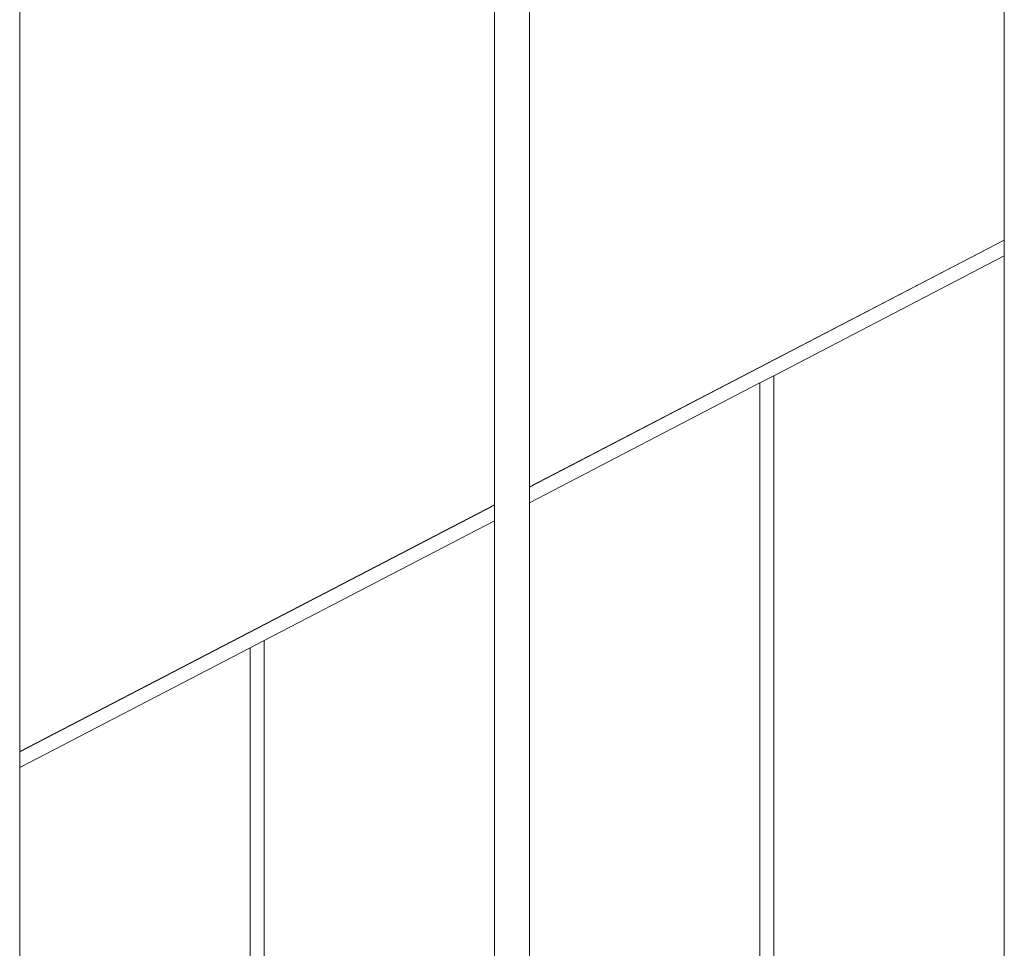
# Model space of a CAD drawing. Header units: millimetres. Extents: x -65 to 293624, y -1905 to 31061.
# Tile 85 of 256: x 46341 to 50591, y 15163 to 19171. Entities that reach past the tile are written whole.
import ezdxf

# ---------------------------------------------------------------- set-up
doc = ezdxf.new("R2010")
doc.units = ezdxf.units.MM
doc.header["$MEASUREMENT"] = 0
for name, color, linetype in [('1244 Fassaadivarustus.AR', 7, 'Continuous'), ('1245 Klaasfassaadid.AR', 7, 'Continuous'), ('1253 Terrassipostid.AR', 7, 'Continuous')]:
    doc.layers.add(name, color=color, linetype=linetype)

# ---------------------------------------------------------------- blocks, each defined once
blk = doc.blocks.new('Section Element_12_2', base_point=(-38239, 12361.4))
at = {"layer": '1253 Terrassipostid.AR', "color": 7, "linetype": 'Continuous', "lineweight": 13}
blk.add_line((46340.6, 12351.4), (46340.6, 20601.1), dxfattribs=at)
blk = doc.blocks.new('Section Element_13_2', base_point=(-38239, 12361.4))
at = {"layer": '1253 Terrassipostid.AR', "color": 7, "linetype": 'Continuous', "lineweight": 13}
for p, q in [((48390.6, 20751), (48390.6, 12351.4)), ((48540.6, 12351.4), (48540.6, 20761.9))]:
    blk.add_line(p, q, dxfattribs=at)
blk = doc.blocks.new('Section Element_14_2', base_point=(-38239, 12361.4))
at = {"layer": '1253 Terrassipostid.AR', "color": 7, "linetype": 'Continuous', "lineweight": 13}
blk.add_line((50590.6, 20911.8), (50590.6, 13215.3), dxfattribs=at)
blk = doc.blocks.new('Section Element_52_2', base_point=(-38239, 12361.4))
at = {"layer": '1244 Fassaadivarustus.AR', "color": 7, "linetype": 'Continuous', "lineweight": 13}
for p, q in [((50590.6, 18219.9), (48540.6, 17155)), ((50590.6, 18218.8), (48540.6, 17153.8)), ((48390.6, 17077), (46340.6, 16012.1)), ((48390.6, 17075.9), (46340.6, 16011))]:
    blk.add_line(p, q, dxfattribs=at)
blk = doc.blocks.new('Section Element_336_2', base_point=(-38239, 12361.4))
at = {"layer": '1245 Klaasfassaadid.AR', "color": 7, "linetype": 'Continuous', "lineweight": 13}
blk.add_line((49595.6, 17634.3), (50590.6, 18151.2), dxfattribs=at)
blk = doc.blocks.new('Section Element_337_2', base_point=(-38239, 12361.4))
at = {"layer": '1245 Klaasfassaadid.AR', "color": 7, "linetype": 'Continuous', "lineweight": 13}
for p, q in [((49535.6, 17603.1), (49595.6, 17634.3)), ((49535.6, 14091.3), (49535.6, 17603.1)), ((49595.6, 14122.6), (49595.6, 17634.3)), ((49595.6, 14106), (49595.6, 14117)), ((49595.6, 14106), (49535.6, 14074.6)), ((49535.6, 14074.6), (49535.6, 14085.6))]:
    blk.add_line(p, q, dxfattribs=at)
blk = doc.blocks.new('Section Element_338_2', base_point=(-38239, 12361.4))
at = {"layer": '1245 Klaasfassaadid.AR', "color": 7, "linetype": 'Continuous', "lineweight": 13}
blk.add_line((48540.6, 17086.2), (49535.6, 17603.1), dxfattribs=at)
blk = doc.blocks.new('Section Element_339_2', base_point=(-38239, 12361.4))
at = {"layer": '1245 Klaasfassaadid.AR', "color": 7, "linetype": 'Continuous', "lineweight": 13}
blk.add_line((47395.6, 16491.4), (48390.6, 17008.3), dxfattribs=at)
blk = doc.blocks.new('Section Element_340_2', base_point=(-38239, 12361.4))
at = {"layer": '1245 Klaasfassaadid.AR', "color": 7, "linetype": 'Continuous', "lineweight": 13}
for p, q in [((47335.6, 16460.2), (47395.6, 16491.4)), ((47395.6, 12956), (47395.6, 16491.4)), ((47335.6, 12924.6), (47335.6, 16460.2)), ((47395.6, 12956), (47351.7, 12933))]:
    blk.add_line(p, q, dxfattribs=at)
blk = doc.blocks.new('Section Element_341_2', base_point=(-38239, 12361.4))
at = {"layer": '1245 Klaasfassaadid.AR', "color": 7, "linetype": 'Continuous', "lineweight": 13}
blk.add_line((46340.6, 15943.4), (47335.6, 16460.2), dxfattribs=at)

msp = doc.modelspace()

# ---------------------------------------------------------------- block references
at = {"layer": '1244 Fassaadivarustus.AR', "lineweight": 0}
msp.add_blockref('Section Element_52_2', (-38239, 12361.4), dxfattribs=at)
at = {"layer": '1245 Klaasfassaadid.AR', "lineweight": 0}
for name in ['Section Element_336_2', 'Section Element_338_2', 'Section Element_337_2', 'Section Element_339_2', 'Section Element_340_2', 'Section Element_341_2']:
    msp.add_blockref(name, (-38239, 12361.4), dxfattribs=at)
at = {"layer": '1253 Terrassipostid.AR', "lineweight": 0}
for name in ['Section Element_14_2', 'Section Element_13_2', 'Section Element_12_2']:
    msp.add_blockref(name, (-38239, 12361.4), dxfattribs=at)

doc.saveas('drawing.dxf')
